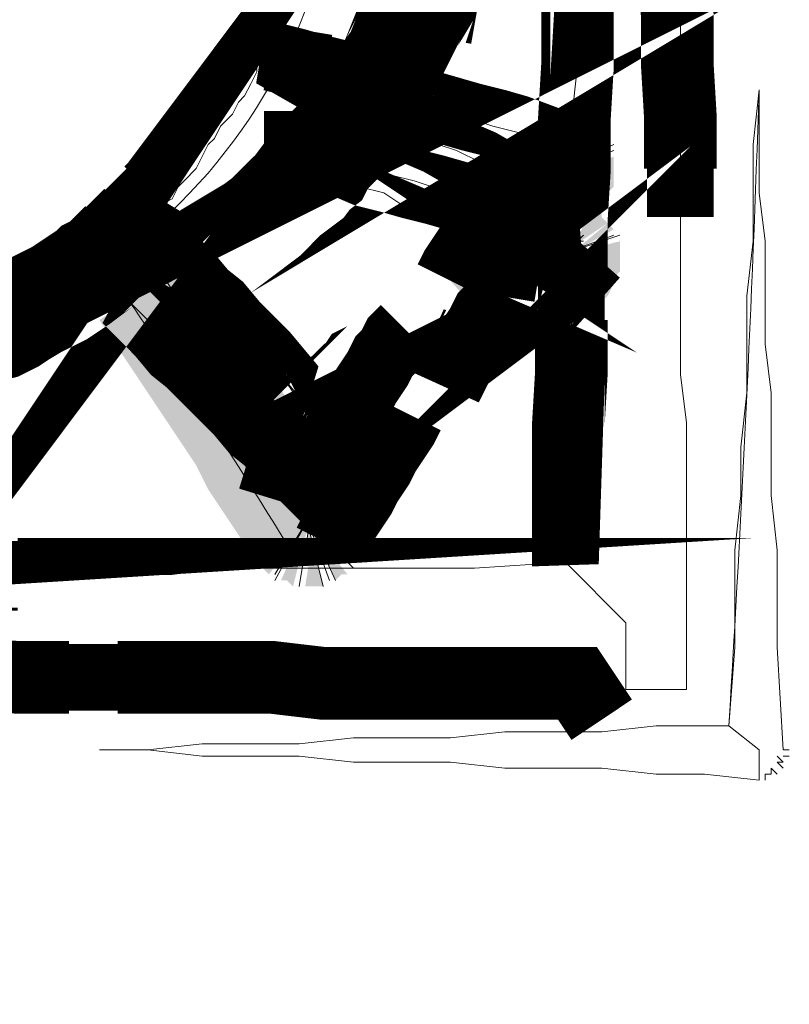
# Model space of a CAD drawing. Header units: millimetres. Extents: x -9409 to -3369, y -15007 to -6597.
# Tile 56 of 132: x -4396 to -4341, y -14634 to -14564. Entities that reach past the tile are written whole.
import ezdxf

# ---------------------------------------------------------------- set-up
doc = ezdxf.new("R2010")
doc.units = ezdxf.units.MM
doc.layers.add('PDF_A-TABELKA', color=7, linetype='Continuous')
doc.layers.add('SQ_TAB TEKST', color=8, linetype='Continuous', lineweight=0)

# ---------------------------------------------------------------- blocks, each defined once
blk = doc.blocks.new('tabelka')
at = {"layer": 'PDF_A-TABELKA', "lineweight": 0}
for points, format in [([(25648.1135766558, -27759.59913194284, 4.688814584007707, 4.688814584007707, 0), (25651.73675156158, -27759.59913194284, 5.115070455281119, 5.115070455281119, 0), (25655.3599264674, -27759.59913194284, 5.115070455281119, 5.115070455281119, 0), (25658.76997343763, -27759.59913194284, 5.115070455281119, 5.115070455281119, 0), (25662.60627627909, -27759.59913194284, 0, 0, 0), (25666.01632324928, -27759.3860040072, 0, 0, 0), (25669.6394981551, -27759.3860040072, 0, 0, 0), (25673.26267306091, -27759.17287607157, 0, 0, 0), (25676.67272003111, -27759.17287607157, 0, 0, 0), (25680.29589493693, -27759.17287607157, 0, 0, 0), (25683.91906984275, -27759.17287607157, 0, 0, 0), (25690.31290791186, -27758.95974813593, 4.688814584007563, 4.688814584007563, 0), (25690.52603584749, -27752.35278213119, 5.115070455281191, 5.115070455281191, 0), (25690.52603584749, -27748.94273516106, 5.115070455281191, 5.115070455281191, 0), (25690.73916378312, -27745.31956025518, 5.115070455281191, 5.115070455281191, 0), (25690.73916378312, -27741.69638534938, 4.688814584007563, 4.688814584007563, 0), (25690.73916378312, -27738.28633837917, 5.115070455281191, 5.115070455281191, 0), (25690.73916378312, -27734.45003553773, 5.115070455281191, 5.115070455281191, 0), (25690.95229171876, -27731.03998856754, 5.115070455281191, 5.115070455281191, 0), (25690.95229171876, -27727.41681366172, 5.115070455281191, 5.115070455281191, 0), (25691.16541965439, -27723.79363875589, 5.115070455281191, 5.115070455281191, 0), (25691.16541965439, -27720.38359178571, 5.075571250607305, 5.075571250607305, 0), (25691.16541965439, -27716.97354481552, 5.115070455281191, 5.115070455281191, 0)], "xyseb"), ([(25691.80480346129, -27684.57809859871, 5.115070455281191, 5.115070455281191, 0), (25691.80480346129, -27681.16805162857, 0, 0, 0), (25692.01793139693, -27677.54487672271, 0, 0, 0)], "xyseb"), ([(25697.98551359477, -27716.97354481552, 5.115070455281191, 5.115070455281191, 0), (25698.19864153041, -27720.38359178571, 5.115070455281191, 5.115070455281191, 0), (25698.19864153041, -27723.79363875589, 5.115070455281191, 5.115070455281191, 0), (25698.41176946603, -27727.41681366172, 5.115070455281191, 5.115070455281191, 0), (25698.41176946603, -27731.03998856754, 4.688814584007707, 4.688814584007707, 0), (25698.41176946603, -27734.45003553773, 0, 0, 0), (25698.41176946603, -27738.28633837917, 0, 0, 0), (25698.62489740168, -27741.69638534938, 0, 0, 0), (25698.62489740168, -27745.31956025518, 0, 0, 0), (25698.83802533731, -27748.94273516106, 0, 0, 0), (25698.83802533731, -27752.35278213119, 0, 0, 0), (25698.83802533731, -27755.97595703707, 0, 0, 0), (25698.83802533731, -27763.00917891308, 0, 0, 0), (25698.83802533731, -27767.48486556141, 0, 0, 0), (25694.57546662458, -27767.48486556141, 0, 0, 0)], "xyseb"), ([(25674.54144067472, -27705.03838041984, -0.4172873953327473), (25636.6046681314, -27744.68017644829, -0.4142135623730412)], "xyb"), ([(25647.68732078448, -27743.18828089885, 7.434469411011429, 7.434469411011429, 0), (25648.53983252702, -27742.76202502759, 7.535210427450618, 7.535210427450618, 0), (25649.60547220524, -27742.33576915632, 7.535210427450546, 7.535210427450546, 0), (25650.45798394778, -27742.12264122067, 7.535210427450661, 7.535210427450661, 0), (25651.31049569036, -27741.69638534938, 7.535210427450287, 7.535210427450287, 0), (25651.94987949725, -27741.27012947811, 7.535210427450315, 7.535210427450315, 0), (25653.01551917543, -27740.6307456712, 7.535210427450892, 7.535210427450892, 0), (25653.86803091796, -27740.20448979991, 7.535210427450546, 7.535210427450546, 0), (25654.7205426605, -27739.77823392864, 7.535210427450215, 7.535210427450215, 0), (25655.3599264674, -27739.35197805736, 7.625096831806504, 7.625096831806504, 0), (25656.21243820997, -27738.71259425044, 7.434469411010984, 7.434469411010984, 0), (25656.85182201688, -27738.28633837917, 7.434469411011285, 7.434469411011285, 0), (25657.70433375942, -27737.43382663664, 6.82009394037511, 6.82009394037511, 0), (25658.55684550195, -27737.00757076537, 7.625096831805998, 7.625096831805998, 0), (25659.19622930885, -27736.36818695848, 7.434469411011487, 7.434469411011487, 0), (25660.04874105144, -27735.51567521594, 7.434469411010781, 7.434469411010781, 0), (25660.47499692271, -27735.08941934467, 7.246349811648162, 7.246349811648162, 0), (25661.1143807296, -27734.45003553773, 7.246349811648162, 7.246349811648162, 0), (25661.96689247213, -27733.59752379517, 7.672605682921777, 7.672605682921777, 0), (25662.39314834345, -27733.1712679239, 7.672605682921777, 7.672605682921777, 0), (25663.03253215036, -27732.31875618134, 0, 0, 0), (25663.45878802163, -27731.67937237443, 0, 0, 0), (25664.31129976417, -27730.8268606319, 0, 0, 0), (25664.73755563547, -27730.18747682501, 0, 0, 0), (25665.1638115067, -27729.5480930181, 0, 0, 0), (25665.80319531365, -27728.90870921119, 0, 0, 0), (25666.22945118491, -27728.05619746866, 0, 0, 0), (25666.65570705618, -27727.41681366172, 0, 0, 0), (25667.08196292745, -27726.56430191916, 0, 0, 0), (25667.50821879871, -27725.7117901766, 0, 0, 0), (25667.93447466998, -27725.07240636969, 0, 0, 0), (25668.57385847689, -27724.21989462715, 0, 0, 0), (25668.57385847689, -27723.36738288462, 0, 0, 0), (25669.00011434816, -27722.51487114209, 0, 0, 0), (25669.42637021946, -27721.87548733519, 0, 0, 0), (25669.85262609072, -27721.02297559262, 0, 0, 0), (25670.06575402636, -27720.17046385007, 0, 0, 0), (25670.49200989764, -27719.53108004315, 0, 0, 0), (25670.70513783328, -27718.46544036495, 0, 0, 0), (25670.9182657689, -27717.61292862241, 0, 0, 0), (25671.34452164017, -27716.76041687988, 0, 0, 0), (25671.55764957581, -27715.90790513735, 0, 0, 0)], "xyseb"), ([(25684.34532571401, -27718.46544036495, 7.683254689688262, 7.683254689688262, 0), (25680.7221508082, -27717.82605655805, 7.625096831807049, 7.625096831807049, 0), (25680.29589493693, -27719.10482417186, 7.625096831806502, 7.625096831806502, 0), (25679.86963906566, -27719.95733591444, 7.434469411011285, 7.434469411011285, 0), (25679.23025525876, -27721.02297559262, 7.535210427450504, 7.535210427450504, 0), (25678.80399938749, -27722.08861527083, 7.233802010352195, 7.233802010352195, 0), (25678.37774351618, -27722.94112701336, 7.05321456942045, 7.05321456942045, 0), (25677.95148764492, -27724.00676669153, 7.535210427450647, 7.535210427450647, 0), (25677.312103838, -27724.85927843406, 7.535210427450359, 7.535210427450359, 0), (25676.88584796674, -27725.7117901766, 7.233802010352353, 7.233802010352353, 0), (25676.24646415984, -27726.77742985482, 7.434469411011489, 7.434469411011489, 0), (25675.60708035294, -27727.62994159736, 7.434469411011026, 7.434469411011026, 0), (25674.96769654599, -27728.26932540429, 7.625096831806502, 7.625096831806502, 0), (25674.32831273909, -27729.12183714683, 7.625096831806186, 7.625096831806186, 0), (25673.47580099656, -27729.97434888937, 7.434469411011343, 7.434469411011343, 0), (25673.04954512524, -27730.8268606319, 7.43446941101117, 7.43446941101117, 0), (25672.1970333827, -27731.4662444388, 7.625096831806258, 7.625096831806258, 0), (25671.55764957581, -27732.31875618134, 7.246349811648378, 7.246349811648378, 0), (25670.70513783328, -27732.95813998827, 7.243841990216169, 7.243841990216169, 0), (25669.85262609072, -27733.81065173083, 7.246349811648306, 7.246349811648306, 0), (25669.21324228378, -27734.45003553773, 7.243841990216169, 7.243841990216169, 0), (25668.36073054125, -27735.08941934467, 7.246349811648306, 7.246349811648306, 0), (25667.50821879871, -27735.72880315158, 7.246349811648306, 7.246349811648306, 0), (25666.65570705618, -27736.36818695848, 7.672605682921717, 7.672605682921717, 0), (25665.59006737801, -27737.00757076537, 7.672605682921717, 7.672605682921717, 0), (25664.95068357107, -27737.64695457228, 7.246349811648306, 7.246349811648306, 0), (25664.09817182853, -27738.07321044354, 7.246349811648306, 7.246349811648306, 0), (25663.24566008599, -27738.49946631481, 7.246349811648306, 7.246349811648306, 0), (25662.18002040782, -27739.13885012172, 0, 0, 0), (25661.32750866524, -27739.56510599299, 0, 0, 0), (25660.47499692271, -27739.99136186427, 0, 0, 0), (25659.40935724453, -27740.41761773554, 0, 0, 0), (25658.55684550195, -27740.84387360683, 0, 0, 0), (25657.70433375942, -27741.27012947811, 0, 0, 0), (25656.63869408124, -27741.69638534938, 0, 0, 0), (25655.78618233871, -27741.90951328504, 0, 0, 0), (25654.93367059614, -27742.33576915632, 0, 0, 0), (25653.86803091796, -27742.76202502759, 0, 0, 0), (25653.01551917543, -27742.76202502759, 0, 0, 0), (25651.94987949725, -27743.18828089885, 0, 0, 0), (25651.09736775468, -27743.61453677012, 0, 0, 0), (25649.81860014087, -27743.61453677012, 0, 0, 0), (25648.96608839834, -27744.04079264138, 0, 0, 0), (25647.90044872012, -27744.04079264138, 0, 0, 0)], "xyseb"), ([(25685.62409332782, -27739.99136186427, 5.083550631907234, 5.083550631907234, 0), (25686.05034919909, -27737.43382663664, 4.728884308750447, 4.728884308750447, 0), (25684.55845364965, -27736.79444282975, 0, 0, 0), (25683.2796860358, -27735.94193108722, 0, 0, 0), (25681.78779048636, -27735.30254728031, 0, 0, 0), (25680.29589493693, -27734.45003553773, 0, 0, 0), (25678.80399938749, -27733.59752379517, 0, 0, 0), (25677.312103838, -27732.95813998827, 0, 0, 0), (25675.82020828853, -27732.10562824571, 0, 0, 0), (25674.32831273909, -27731.4662444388, 0, 0, 0), (25673.04954512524, -27730.61373269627, 0, 0, 0), (25671.55764957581, -27729.97434888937, 0, 0, 0), (25671.98390544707, -27727.20368572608, 0, 0, 0)], "xyseb"), ([(25692.4441872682, -27740.6307456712, 5.123943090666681, 5.123943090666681, 0), (25690.52603584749, -27738.92572218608, 5.146940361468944, 5.146940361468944, 0), (25689.67352410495, -27739.56510599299, 5.123943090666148, 5.123943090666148, 0), (25689.24726823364, -27739.99136186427, 4.822534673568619, 4.822534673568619, 0), (25688.39475649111, -27740.41761773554, 4.765685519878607, 4.765685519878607, 0), (25687.96850061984, -27740.84387360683, 4.822534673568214, 4.822534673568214, 0), (25687.11598887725, -27741.48325741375, 0, 0, 0), (25686.68973300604, -27741.90951328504, 0, 0, 0), (25685.83722126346, -27742.33576915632, 0, 0, 0), (25685.19783745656, -27742.97515296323, 0, 0, 0), (25684.55845364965, -27743.40140883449, 0, 0, 0), (25683.91906984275, -27743.82766470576, 0, 0, 0), (25683.2796860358, -27744.46704851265, 0, 0, 0), (25681.3615346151, -27742.76202502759, 0, 0, 0)], "xyseb"), ([(25671.77077751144, -27747.66396754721, 5.146940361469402, 5.146940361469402, 0), (25672.62328925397, -27747.23771167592, 5.123943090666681, 5.123943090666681, 0), (25673.04954512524, -27746.81145580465, 4.822534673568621, 4.822534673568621, 0), (25673.90205686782, -27746.17207199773, 4.765685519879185, 4.765685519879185, 0), (25674.32831273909, -27745.74581612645, 5.146940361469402, 5.146940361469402, 0), (25675.18082448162, -27745.31956025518, 5.123943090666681, 5.123943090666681, 0), (25675.60708035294, -27744.68017644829, 5.146940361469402, 5.146940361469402, 0), (25676.45959209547, -27744.25392057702, 5.123943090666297, 5.123943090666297, 0), (25676.88584796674, -27743.82766470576, 0, 0, 0), (25677.73835970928, -27743.40140883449, 0, 0, 0), (25678.37774351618, -27742.76202502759, 0, 0, 0), (25680.29589493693, -27744.46704851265, 0, 0, 0)], "xyseb"), ([(25670.70513783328, -27757.46785258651, 0.01234379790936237), (25659.62248518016, -27740.41761773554), (25660.90125279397, -27741.69638534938), (25661.75376453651, -27742.54889709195), (25663.03253215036, -27743.82766470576), (25663.88504389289, -27744.68017644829), (25665.1638115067, -27745.95894406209), (25666.01632324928, -27747.23771167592), (25667.29509086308, -27748.09022341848), (25668.14760260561, -27749.36899103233), (25669.42637021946, -27750.22150277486), (25670.27888196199, -27751.50027038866), (25672.41016131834, -27753.63154974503), (25672.41016131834, -27756.1890849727), (25673.68892893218, -27757.46785258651), (25673.26267306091, -27757.46785258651), (25673.68892893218, -27757.89410845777)], "xyb"), ([(25670.9182657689, -27751.50027038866, 5.146940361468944, 5.146940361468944, 0), (25672.62328925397, -27753.20529387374, 5.123943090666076, 5.123943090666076, 0), (25673.47580099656, -27752.77903800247, 4.765685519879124, 4.765685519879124, 0), (25673.90205686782, -27752.35278213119, 5.146940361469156, 5.146940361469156, 0), (25674.75456861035, -27751.7133983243, 5.12394309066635, 5.12394309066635, 0), (25675.3939524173, -27751.28714245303, 0, 0, 0), (25676.0333362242, -27750.86088658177, 0, 0, 0), (25676.88584796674, -27750.4346307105, 0, 0, 0), (25677.312103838, -27749.7952469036, 0, 0, 0), (25678.16461558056, -27749.36899103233, 0, 0, 0), (25678.59087145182, -27748.94273516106, 0, 0, 0), (25680.50902287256, -27750.64775864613, 0, 0, 0)], "xyseb"), ([(25692.87044313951, -27769.82927285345, 5.115070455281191, 5.115070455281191, 0), (25691.16541965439, -27767.27173762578, 5.115070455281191, 5.115070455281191, 0), (25687.32911681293, -27767.27173762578, 5.115070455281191, 5.115070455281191, 0), (25683.91906984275, -27767.27173762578, 5.115070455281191, 5.115070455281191, 0), (25680.29589493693, -27767.27173762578, 5.115070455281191, 5.115070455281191, 0), (25676.67272003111, -27767.27173762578, 5.115070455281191, 5.115070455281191, 0), (25673.26267306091, -27767.27173762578, 5.115070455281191, 5.115070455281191, 0), (25669.6394981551, -27766.84548175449, 5.115070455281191, 5.115070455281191, 0), (25666.01632324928, -27766.84548175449, 5.115070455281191, 5.115070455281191, 0), (25662.60627627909, -27766.84548175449, 5.115070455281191, 5.115070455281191, 0), (25658.76997343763, -27766.84548175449, 4.688814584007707, 4.688814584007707, 0), (25655.3599264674, -27766.84548175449, 5.115070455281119, 5.115070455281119, 0), (25651.73675156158, -27766.84548175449, 5.115070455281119, 5.115070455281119, 0), (25648.1135766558, -27766.63235381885, 5.115070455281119, 5.115070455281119, 0)], "xyseb")]:
    blk.add_lwpolyline(points, format=format, dxfattribs=at)
for points in [[(25698.41176946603, -27720.38359178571), (25698.41176946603, -27723.79363875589), (25698.41176946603, -27727.62994159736), (25698.41176946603, -27731.03998856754), (25698.41176946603, -27734.45003553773), (25698.41176946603, -27738.28633837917), (25698.41176946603, -27741.69638534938), (25698.41176946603, -27745.53268819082), (25698.83802533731, -27748.94273516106), (25698.83802533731, -27752.35278213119), (25698.83802533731, -27755.76282910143), (25698.83802533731, -27763.00917891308), (25698.83802533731, -27767.69799349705), (25694.57546662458, -27767.69799349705), (25694.57546662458, -27763.00917891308), (25690.31290791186, -27758.74662020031), (25690.73916378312, -27752.35278213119), (25690.73916378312, -27748.94273516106), (25690.73916378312, -27745.53268819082), (25690.73916378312, -27741.69638534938), (25690.73916378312, -27738.28633837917), (25690.73916378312, -27734.45003553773), (25690.73916378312, -27731.03998856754), (25690.73916378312, -27727.62994159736), (25691.16541965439, -27723.79363875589), (25691.16541965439, -27720.38359178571)], [(25679.65651113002, -27719.95733591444), (25679.23025525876, -27720.80984765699), (25678.80399938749, -27722.08861527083), (25678.37774351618, -27722.94112701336), (25677.95148764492, -27723.79363875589), (25677.52523177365, -27724.64615049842), (25676.67272003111, -27725.92491811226), (25676.24646415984, -27726.77742985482), (25675.3939524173, -27727.62994159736), (25674.96769654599, -27728.48245333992), (25674.11518480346, -27729.33496508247), (25673.68892893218, -27730.18747682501), (25672.83641718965, -27730.61373269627), (25671.98390544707, -27731.4662444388), (25671.55764957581, -27732.31875618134), (25670.70513783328, -27733.1712679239), (25669.85262609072, -27733.59752379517), (25669.00011434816, -27734.45003553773), (25668.14760260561, -27735.30254728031), (25667.29509086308, -27735.72880315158), (25666.44257912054, -27736.58131489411), (25665.59006737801, -27737.00757076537), (25664.73755563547, -27737.43382663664), (25663.88504389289, -27738.28633837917), (25663.03253215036, -27738.71259425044), (25662.18002040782, -27739.13885012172), (25661.32750866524, -27739.56510599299), (25660.47499692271, -27739.99136186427), (25659.62248518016, -27740.41761773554), (25658.76997343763, -27740.84387360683), (25657.49120582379, -27741.27012947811), (25656.63869408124, -27741.69638534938), (25655.78618233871, -27742.12264122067), (25654.93367059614, -27742.54889709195), (25653.65490298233, -27742.54889709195), (25652.80239123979, -27742.97515296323), (25651.94987949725, -27743.40140883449), (25651.09736775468, -27743.40140883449)], [(25651.09736775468, -27741.69638534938), (25651.94987949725, -27741.27012947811), (25653.22864711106, -27740.84387360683), (25653.65490298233, -27740.41761773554), (25654.50741472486, -27739.56510599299), (25655.3599264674, -27739.13885012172), (25656.21243820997, -27738.71259425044), (25657.06494995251, -27738.28633837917), (25657.91746169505, -27737.43382663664), (25658.34371756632, -27737.00757076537), (25659.19622930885, -27736.15505902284), (25660.04874105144, -27735.72880315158), (25660.47499692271, -27734.876291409), (25661.32750866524, -27734.45003553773), (25661.75376453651, -27733.59752379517), (25662.60627627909, -27733.1712679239), (25663.03253215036, -27732.31875618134), (25663.45878802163, -27731.89250031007), (25664.31129976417, -27731.03998856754), (25664.73755563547, -27730.18747682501), (25665.1638115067, -27729.33496508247), (25665.59006737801, -27728.90870921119), (25666.01632324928, -27728.05619746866), (25666.86883499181, -27727.20368572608), (25667.29509086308, -27726.35117398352), (25667.72134673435, -27725.92491811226), (25668.14760260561, -27725.07240636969), (25668.57385847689, -27724.21989462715), (25668.57385847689, -27723.36738288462), (25669.00011434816, -27722.51487114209), (25669.42637021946, -27721.66235939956), (25669.85262609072, -27720.80984765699), (25670.27888196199, -27719.95733591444)], [(25690.73916378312, -27731.89250031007), (25691.16541965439, -27732.31875618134), (25690.73916378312, -27732.31875618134), (25690.31290791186, -27733.1712679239), (25689.46039616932, -27733.59752379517), (25689.03414029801, -27734.02377966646), (25688.18162855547, -27734.45003553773), (25687.32911681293, -27734.876291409), (25686.90286094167, -27735.30254728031), (25686.05034919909, -27735.72880315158), (25685.62409332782, -27736.15505902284), (25684.77158158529, -27737.00757076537), (25684.34532571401, -27737.43382663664), (25683.49281397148, -27737.8600825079), (25683.06655810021, -27738.28633837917), (25682.21404635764, -27738.71259425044), (25682.64030222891, -27738.28633837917), (25683.06655810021, -27737.43382663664), (25683.49281397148, -27736.58131489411), (25683.91906984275, -27736.15505902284), (25684.34532571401, -27735.30254728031), (25684.77158158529, -27734.876291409), (25685.19783745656, -27734.02377966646), (25685.62409332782, -27733.1712679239), (25686.47660507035, -27731.89250031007), (25689.46039616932, -27731.03998856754), (25690.31290791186, -27729.33496508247), (25690.31290791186, -27729.76122095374), (25690.73916378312, -27729.33496508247), (25690.31290791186, -27729.76122095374)], [(25693.72295488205, -27729.33496508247), (25689.03414029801, -27731.4662444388), (25693.72295488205, -27729.76122095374)], [(25690.73916378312, -27729.76122095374), (25690.73916378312, -27729.76122095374)], [(25691.16541965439, -27729.76122095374), (25690.73916378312, -27730.18747682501), (25691.16541965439, -27730.18747682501), (25691.16541965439, -27730.61373269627), (25691.59167552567, -27730.61373269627), (25691.16541965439, -27731.03998856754), (25691.59167552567, -27731.03998856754)], [(25691.16541965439, -27731.4662444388), (25691.59167552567, -27731.4662444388), (25691.16541965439, -27731.4662444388)], [(25691.59167552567, -27731.89250031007), (25691.16541965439, -27731.89250031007)], [(25670.27888196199, -27751.07401451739), (25669.42637021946, -27749.7952469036), (25668.57385847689, -27748.51647928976), (25667.72134673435, -27747.23771167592), (25666.86883499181, -27745.95894406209), (25666.01632324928, -27744.68017644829), (25665.1638115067, -27743.40140883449), (25664.31129976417, -27742.12264122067), (25663.45878802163, -27740.84387360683), (25662.60627627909, -27739.56510599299), (25661.75376453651, -27738.28633837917), (25660.90125279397, -27737.00757076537), (25660.04874105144, -27735.72880315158), (25659.19622930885, -27734.45003553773), (25660.47499692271, -27735.30254728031), (25661.32750866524, -27736.58131489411), (25662.60627627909, -27737.8600825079), (25663.45878802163, -27738.71259425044), (25664.73755563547, -27739.99136186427), (25666.01632324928, -27740.84387360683), (25666.86883499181, -27742.12264122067), (25668.14760260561, -27743.40140883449), (25669.00011434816, -27744.25392057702), (25670.27888196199, -27745.53268819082), (25671.98390544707, -27747.66396754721), (25671.98390544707, -27749.7952469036), (25673.26267306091, -27751.50027038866), (25672.83641718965, -27751.50027038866), (25673.26267306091, -27751.50027038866)], [(25691.16541965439, -27737.8600825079), (25691.59167552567, -27738.28633837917), (25691.16541965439, -27738.28633837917), (25691.16541965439, -27738.71259425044), (25690.31290791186, -27739.13885012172), (25689.88665204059, -27739.56510599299), (25689.03414029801, -27739.99136186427), (25688.60788442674, -27740.41761773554), (25687.75537268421, -27740.84387360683), (25687.32911681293, -27741.27012947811), (25686.47660507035, -27742.12264122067), (25686.05034919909, -27742.54889709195), (25685.19783745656, -27742.97515296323), (25684.77158158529, -27743.40140883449), (25683.91906984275, -27743.82766470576), (25683.06655810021, -27744.25392057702), (25682.64030222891, -27744.68017644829), (25683.06655810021, -27744.25392057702), (25683.49281397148, -27743.40140883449), (25683.91906984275, -27742.97515296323), (25684.34532571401, -27742.12264122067), (25684.77158158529, -27741.27012947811), (25685.19783745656, -27740.84387360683), (25685.62409332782, -27739.99136186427), (25686.05034919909, -27739.13885012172), (25686.90286094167, -27737.8600825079), (25689.88665204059, -27737.00757076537), (25690.31290791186, -27735.30254728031)], [(25690.73916378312, -27735.72880315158), (25690.73916378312, -27735.30254728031), (25690.73916378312, -27735.72880315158), (25691.16541965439, -27735.72880315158), (25691.16541965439, -27736.15505902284), (25691.59167552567, -27735.72880315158)], [(25693.72295488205, -27735.72880315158), (25689.03414029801, -27737.43382663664), (25694.14921075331, -27735.72880315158)], [(25691.59167552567, -27736.15505902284), (25691.16541965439, -27736.15505902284)], [(25691.16541965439, -27736.58131489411), (25691.59167552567, -27736.58131489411)], [(25691.59167552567, -27737.00757076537), (25692.01793139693, -27737.00757076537), (25691.59167552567, -27737.00757076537)], [(25691.59167552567, -27737.43382663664), (25692.01793139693, -27737.43382663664), (25691.59167552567, -27737.43382663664)], [(25691.59167552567, -27737.8600825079), (25691.59167552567, -27737.8600825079)], [(25670.27888196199, -27745.53268819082), (25673.26267306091, -27749.7952469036)], [(25671.98390544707, -27753.63154974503), (25672.83641718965, -27753.20529387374), (25673.26267306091, -27752.77903800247), (25674.11518480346, -27752.35278213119), (25674.96769654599, -27751.92652625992), (25675.3939524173, -27751.50027038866), (25676.24646415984, -27750.64775864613), (25676.67272003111, -27750.22150277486), (25677.52523177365, -27749.7952469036), (25677.95148764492, -27749.36899103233), (25678.80399938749, -27748.94273516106), (25679.23025525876, -27748.51647928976), (25678.80399938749, -27748.94273516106), (25678.37774351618, -27749.7952469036), (25677.95148764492, -27750.64775864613), (25677.52523177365, -27751.07401451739), (25677.09897590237, -27751.92652625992), (25676.67272003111, -27752.35278213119), (25676.24646415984, -27753.20529387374), (25675.82020828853, -27754.0578056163), (25675.3939524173, -27754.48406148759), (25674.96769654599, -27755.33657323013), (25674.54144067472, -27755.76282910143), (25674.11518480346, -27756.61534084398), (25673.68892893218, -27757.46785258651), (25672.41016131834, -27756.1890849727), (25672.83641718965, -27753.20529387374), (25672.41016131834, -27754.0578056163)], [(25669.85262609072, -27754.0578056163), (25671.98390544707, -27749.36899103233), (25669.42637021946, -27753.63154974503)], [(25671.55764957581, -27754.48406148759), (25671.98390544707, -27749.36899103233), (25671.13139370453, -27754.48406148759)], [(25674.96769654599, -27753.20529387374), (25671.55764957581, -27749.36899103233), (25672.83641718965, -27754.48406148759)], [(25673.68892893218, -27754.0578056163), (25671.55764957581, -27749.36899103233), (25673.26267306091, -27754.0578056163)], [(25671.55764957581, -27751.92652625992), (25671.55764957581, -27751.50027038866), (25671.13139370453, -27751.92652625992), (25671.13139370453, -27751.50027038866), (25670.70513783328, -27751.92652625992), (25670.70513783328, -27751.50027038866), (25670.27888196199, -27751.50027038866), (25670.70513783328, -27751.07401451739)], [(25673.68892893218, -27755.76282910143), (25670.70513783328, -27751.50027038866)], [(25671.98390544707, -27751.92652625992), (25671.98390544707, -27751.92652625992)], [(25672.41016131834, -27751.50027038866), (25672.41016131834, -27751.92652625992), (25672.41016131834, -27751.50027038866)], [(25672.83641718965, -27751.50027038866), (25672.83641718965, -27751.92652625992), (25672.83641718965, -27751.50027038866)], [(25669.85262609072, -27760.02538781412), (25672.41016131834, -27755.33657323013), (25669.85262609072, -27759.59913194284)], [(25672.41016131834, -27755.33657323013), (25671.55764957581, -27760.4516436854), (25672.41016131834, -27755.33657323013)], [(25674.11518480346, -27760.02538781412), (25671.98390544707, -27755.33657323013), (25673.68892893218, -27760.02538781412)], [(25673.26267306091, -27760.4516436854), (25671.98390544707, -27755.33657323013)], [(25675.3939524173, -27759.17287607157), (25671.98390544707, -27755.76282910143)], [(25671.55764957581, -27757.89410845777), (25671.55764957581, -27757.46785258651), (25671.13139370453, -27757.89410845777), (25671.13139370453, -27757.46785258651), (25670.70513783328, -27757.46785258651), (25671.13139370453, -27757.04159671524)], [(25673.26267306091, -27757.46785258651), (25673.26267306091, -27757.89410845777), (25672.83641718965, -27757.46785258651)], [(25671.98390544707, -27757.89410845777), (25671.98390544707, -27758.32036432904), (25671.98390544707, -27757.89410845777)], [(25672.83641718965, -27758.32036432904), (25672.41016131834, -27757.89410845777), (25672.41016131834, -27758.32036432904), (25672.41016131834, -27757.89410845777)], [(25672.83641718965, -27757.89410845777), (25672.83641718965, -27757.89410845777)], [(25648.1135766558, -27759.59913194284), (25651.94987949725, -27759.59913194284), (25655.3599264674, -27759.59913194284), (25658.76997343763, -27759.59913194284), (25662.60627627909, -27759.59913194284), (25666.01632324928, -27759.17287607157), (25669.85262609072, -27759.17287607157), (25673.26267306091, -27759.17287607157), (25676.67272003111, -27759.17287607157), (25680.50902287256, -27759.17287607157), (25683.91906984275, -27759.17287607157), (25690.31290791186, -27758.74662020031), (25694.57546662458, -27763.00917891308), (25694.57546662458, -27767.69799349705), (25691.16541965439, -27767.27173762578), (25687.32911681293, -27767.27173762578), (25683.91906984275, -27767.27173762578), (25680.50902287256, -27767.27173762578), (25676.67272003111, -27767.27173762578), (25673.26267306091, -27767.27173762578), (25669.85262609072, -27766.84548175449), (25666.01632324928, -27766.84548175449), (25662.60627627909, -27766.84548175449), (25658.76997343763, -27766.84548175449), (25655.3599264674, -27766.84548175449), (25651.94987949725, -27766.84548175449), (25648.1135766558, -27766.41922588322)], [(25705.23186340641, -27773.23931982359), (25705.23186340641, -27773.23931982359)], [(25705.23186340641, -27773.23931982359), (25705.23186340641, -27773.23931982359)], [(25703.95309579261, -27774.09183156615), (25703.95309579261, -27773.66557569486), (25703.95309579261, -27774.09183156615)]]:
    blk.add_lwpolyline(points, dxfattribs=at)
for points, const_width in [([(25685.41096539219, -27734.02377966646), (25685.83722126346, -27731.4662444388), (25684.34532571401, -27730.61373269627), (25682.85343016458, -27729.97434888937), (25681.3615346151, -27729.12183714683), (25679.86963906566, -27728.48245333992), (25678.59087145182, -27727.62994159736), (25677.09897590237, -27726.77742985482), (25675.60708035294, -27726.13804604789), (25674.11518480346, -27725.28553430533), (25672.62328925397, -27724.64615049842), (25671.13139370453, -27723.79363875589), (25671.55764957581, -27721.23610352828)], 4.728884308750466), ([(25669.6394981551, -27723.154254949), (25671.34452164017, -27723.58051082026), (25672.83641718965, -27724.00676669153), (25674.54144067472, -27724.43302256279), (25676.0333362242, -27725.07240636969), (25677.52523177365, -27725.49866224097), (25679.23025525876, -27726.13804604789), (25680.7221508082, -27726.56430191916), (25682.21404635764, -27726.99055779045), (25683.70594190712, -27727.41681366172), (25685.41096539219, -27727.843069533), (25686.90286094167, -27728.26932540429), (25688.60788442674, -27728.90870921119), (25688.60788442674, -27731.67937237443)], 4.858965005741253), ([(25671.55764957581, -27726.99055779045), (25671.55764957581, -27729.5480930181), (25673.26267306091, -27730.18747682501), (25674.75456861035, -27730.61373269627), (25676.24646415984, -27731.25311650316), (25677.95148764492, -27731.67937237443), (25679.4433831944, -27732.10562824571), (25681.14840667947, -27732.53188411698), (25682.64030222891, -27732.95813998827), (25684.13219777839, -27733.38439585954), (25685.83722126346, -27733.81065173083), (25687.32911681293, -27734.45003553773), (25688.82101236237, -27734.876291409), (25689.03414029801, -27737.64695457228)], 4.962347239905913), ([(25682.21404635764, -27738.92572218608), (25682.64030222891, -27738.07321044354), (25683.06655810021, -27737.43382663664), (25683.49281397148, -27736.79444282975), (25683.91906984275, -27736.15505902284), (25684.34532571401, -27735.30254728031), (25684.77158158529, -27734.66316347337), (25685.19783745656, -27734.02377966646), (25685.62409332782, -27733.1712679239), (25688.18162855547, -27733.81065173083)], 5.146940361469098), ([(25661.75376453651, -27733.1712679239), (25660.47499692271, -27735.30254728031), (25661.54063660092, -27736.58131489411), (25662.60627627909, -27737.64695457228), (25663.67191595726, -27738.71259425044), (25664.73755563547, -27739.99136186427), (25665.80319531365, -27740.84387360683), (25666.86883499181, -27742.12264122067), (25667.93447466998, -27743.18828089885), (25669.00011434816, -27744.25392057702), (25670.06575402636, -27745.53268819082), (25669.21324228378, -27748.30335135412)], 5.123943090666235), ([(25661.96689247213, -27739.13885012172), (25660.68812485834, -27741.48325741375), (25661.75376453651, -27742.54889709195), (25662.81940421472, -27743.82766470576), (25663.88504389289, -27744.68017644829), (25665.1638115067, -27745.95894406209), (25666.22945118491, -27747.02458374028), (25667.29509086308, -27748.09022341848), (25668.36073054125, -27749.36899103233), (25669.42637021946, -27750.22150277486), (25670.49200989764, -27751.50027038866), (25669.6394981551, -27754.27093355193)], 4.822534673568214), ([(25680.7221508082, -27743.18828089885), (25683.06655810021, -27744.25392057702), (25683.49281397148, -27743.40140883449), (25683.91906984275, -27742.76202502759), (25684.34532571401, -27742.12264122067), (25684.77158158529, -27741.27012947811), (25685.19783745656, -27740.84387360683), (25685.62409332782, -27739.99136186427), (25686.05034919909, -27739.35197805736), (25688.60788442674, -27739.99136186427)], 4.956312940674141), ([(25679.01712732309, -27742.33576915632), (25678.37774351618, -27742.97515296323), (25677.95148764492, -27743.82766470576), (25677.52523177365, -27744.25392057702), (25677.09897590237, -27745.10643231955), (25676.67272003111, -27745.74581612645), (25676.24646415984, -27746.38519993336), (25675.82020828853, -27747.23771167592), (25675.3939524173, -27747.87709548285), (25674.96769654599, -27748.51647928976), (25674.54144067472, -27749.15586309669), (25674.11518480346, -27749.7952469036), (25673.68892893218, -27750.64775864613), (25671.34452164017, -27749.58211896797)], 4.822534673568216), ([(25679.23025525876, -27748.30335135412), (25678.80399938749, -27749.15586309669), (25678.37774351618, -27749.7952469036), (25677.95148764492, -27750.4346307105), (25677.52523177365, -27751.07401451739), (25677.09897590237, -27751.92652625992), (25676.67272003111, -27752.56591006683), (25676.24646415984, -27753.20529387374), (25675.82020828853, -27754.0578056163), (25675.3939524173, -27754.69718942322), (25674.96769654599, -27755.33657323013), (25674.54144067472, -27755.97595703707), (25674.11518480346, -27756.61534084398), (25673.68892893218, -27757.46785258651)], 5.146940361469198)]:
    blk.add_lwpolyline(points, dxfattribs=dict(at, const_width=const_width))
for points in [[(25689.46039616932, -27731.03998856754), (25686.05034919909, -27731.89250031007), (25687.32911681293, -27732.31875618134), (25685.62409332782, -27731.4662444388), (25684.34532571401, -27730.61373269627), (25682.64030222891, -27729.76122095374), (25681.3615346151, -27729.33496508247), (25680.08276700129, -27728.48245333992), (25678.37774351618, -27727.62994159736), (25677.09897590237, -27726.77742985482), (25675.3939524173, -27725.92491811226), (25674.11518480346, -27725.49866224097), (25672.83641718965, -27724.64615049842), (25671.13139370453, -27723.79363875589), (25669.85262609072, -27722.94112701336), (25671.13139370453, -27723.79363875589), (25672.83641718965, -27724.21989462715), (25674.54144067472, -27724.64615049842), (25675.82020828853, -27725.07240636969), (25677.52523177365, -27725.49866224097), (25679.23025525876, -27725.92491811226), (25680.50902287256, -27726.35117398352), (25682.21404635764, -27726.77742985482), (25683.91906984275, -27727.62994159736), (25685.19783745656, -27728.05619746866), (25686.90286094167, -27728.48245333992), (25688.60788442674, -27728.90870921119), (25690.31290791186, -27729.33496508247)], [(25689.88665204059, -27737.00757076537), (25686.47660507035, -27737.8600825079), (25687.75537268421, -27738.28633837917), (25686.05034919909, -27737.43382663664), (25684.77158158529, -27736.58131489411), (25683.06655810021, -27736.15505902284), (25681.78779048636, -27735.30254728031), (25680.08276700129, -27734.45003553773), (25678.80399938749, -27733.59752379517), (25677.52523177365, -27732.74501205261), (25675.82020828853, -27732.31875618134), (25674.54144067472, -27731.4662444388), (25672.83641718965, -27730.61373269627), (25671.55764957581, -27729.76122095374), (25670.27888196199, -27729.33496508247), (25671.55764957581, -27729.76122095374), (25673.26267306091, -27730.18747682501), (25674.96769654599, -27730.61373269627), (25676.24646415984, -27731.03998856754), (25677.95148764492, -27731.4662444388), (25679.65651113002, -27731.89250031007), (25680.93527874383, -27732.31875618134), (25682.64030222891, -27733.1712679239), (25684.34532571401, -27733.59752379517), (25685.62409332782, -27734.02377966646), (25687.32911681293, -27734.45003553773), (25689.03414029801, -27734.876291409), (25690.31290791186, -27735.30254728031)], [(25671.98390544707, -27749.7952469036), (25672.41016131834, -27747.23771167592), (25671.98390544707, -27747.66396754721), (25672.41016131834, -27747.23771167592), (25673.26267306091, -27746.81145580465), (25673.68892893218, -27746.38519993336), (25674.54144067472, -27745.95894406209), (25674.96769654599, -27745.10643231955), (25675.82020828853, -27744.68017644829), (25676.24646415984, -27744.25392057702), (25677.09897590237, -27743.82766470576), (25677.52523177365, -27743.40140883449), (25678.37774351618, -27742.97515296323), (25678.80399938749, -27742.54889709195), (25678.37774351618, -27742.97515296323), (25677.95148764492, -27743.82766470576), (25677.52523177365, -27744.25392057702), (25677.09897590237, -27745.10643231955), (25676.67272003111, -27745.95894406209), (25676.24646415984, -27746.38519993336), (25675.82020828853, -27747.23771167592), (25675.3939524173, -27747.66396754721), (25674.96769654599, -27748.51647928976), (25674.54144067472, -27749.36899103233), (25674.11518480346, -27749.7952469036), (25673.68892893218, -27750.64775864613), (25673.26267306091, -27751.50027038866)], [(25703.95309579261, -27771.96055220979), (25703.95309579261, -27774.09183156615), (25700.11679295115, -27773.66557569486), (25696.70674598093, -27773.66557569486), (25692.87044313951, -27773.23931982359), (25689.46039616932, -27773.23931982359), (25686.05034919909, -27773.23931982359), (25682.21404635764, -27772.81306395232), (25678.80399938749, -27772.81306395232), (25675.3939524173, -27772.81306395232), (25671.55764957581, -27772.38680808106), (25668.14760260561, -27772.38680808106), (25664.73755563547, -27772.38680808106), (25660.90125279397, -27771.96055220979), (25657.49120582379, -27771.96055220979), (25660.90125279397, -27771.96055220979), (25664.73755563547, -27771.53429633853), (25668.14760260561, -27771.53429633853), (25671.55764957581, -27771.53429633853), (25675.3939524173, -27771.10804046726), (25678.80399938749, -27771.10804046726), (25682.21404635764, -27771.10804046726), (25686.05034919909, -27770.681784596), (25689.46039616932, -27770.681784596), (25692.87044313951, -27770.681784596), (25696.70674598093, -27770.25552872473), (25701.82181643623, -27770.25552872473)], [(25705.23186340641, -27772.81306395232), (25705.65811927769, -27773.23931982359), (25705.23186340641, -27772.81306395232), (25705.65811927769, -27772.81306395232), (25705.23186340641, -27772.38680808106), (25705.65811927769, -27772.81306395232), (25705.23186340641, -27772.81306395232), (25705.65811927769, -27773.23931982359)], [(25705.65811927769, -27772.38680808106), (25706.08437514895, -27772.38680808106)], [(25704.37935166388, -27773.66557569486), (25704.37935166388, -27774.09183156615), (25704.37935166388, -27773.66557569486), (25704.80560753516, -27773.66557569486), (25704.80560753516, -27773.23931982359), (25705.23186340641, -27773.66557569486), (25704.80560753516, -27773.23931982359), (25705.23186340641, -27773.66557569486), (25704.80560753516, -27773.23931982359), (25704.80560753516, -27773.66557569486), (25704.37935166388, -27773.66557569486), (25704.37935166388, -27774.09183156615)]]:
    blk.add_lwpolyline(points, close=True, dxfattribs=at)
blk.add_lwpolyline([(25701.82181643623, -27770.25552872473), (25696.70674598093, -27770.25552872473), (25692.87044313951, -27770.681784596), (25689.46039616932, -27770.681784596), (25686.05034919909, -27770.681784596), (25682.21404635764, -27771.10804046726), (25678.80399938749, -27771.10804046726), (25675.3939524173, -27771.10804046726), (25671.55764957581, -27771.53429633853), (25668.14760260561, -27771.53429633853), (25664.73755563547, -27771.53429633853), (25660.90125279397, -27771.96055220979), (25657.49120582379, -27771.96055220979), (25660.90125279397, -27771.96055220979), (25664.73755563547, -27772.38680808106), (25668.14760260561, -27772.38680808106), (25671.55764957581, -27772.38680808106), (25675.3939524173, -27772.81306395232), (25678.80399938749, -27772.81306395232), (25682.21404635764, -27772.81306395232), (25686.05034919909, -27773.23931982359), (25689.46039616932, -27773.23931982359), (25692.87044313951, -27773.23931982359), (25696.70674598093, -27773.66557569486), (25700.11679295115, -27773.66557569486), (25703.95309579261, -27774.09183156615), (25703.95309579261, -27773.66557569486), (25703.95309579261, -27774.09183156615), (25703.95309579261, -27771.96055220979), (25701.82181643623, -27770.25552872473), (25702.24807230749, -27764.71420239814), (25702.24807230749, -27761.30415542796), (25702.24807230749, -27757.89410845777), (25702.67432817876, -27754.0578056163), (25702.67432817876, -27750.64775864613), (25703.10058405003, -27746.81145580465), (25703.10058405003, -27743.40140883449), (25703.10058405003, -27739.99136186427), (25703.52683992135, -27736.15505902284), (25703.52683992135, -27732.74501205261), (25703.52683992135, -27729.33496508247), (25703.95309579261, -27725.49866224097), (25703.95309579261, -27729.33496508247), (25703.95309579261, -27732.74501205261), (25704.37935166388, -27736.15505902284), (25704.37935166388, -27739.99136186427), (25704.37935166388, -27743.40140883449), (25704.80560753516, -27746.81145580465), (25704.80560753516, -27750.64775864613), (25704.80560753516, -27754.0578056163), (25705.23186340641, -27757.89410845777), (25705.23186340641, -27761.30415542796), (25705.23186340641, -27764.71420239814), (25705.65811927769, -27771.96055220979), (25706.08437514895, -27771.96055220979), (25705.65811927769, -27771.96055220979), (25705.23186340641, -27764.71420239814), (25705.23186340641, -27761.30415542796), (25705.23186340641, -27757.89410845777), (25704.80560753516, -27754.0578056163), (25704.80560753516, -27750.64775864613), (25704.80560753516, -27746.81145580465), (25704.37935166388, -27743.40140883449), (25704.37935166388, -27739.99136186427), (25704.37935166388, -27736.15505902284), (25703.95309579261, -27732.74501205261), (25703.95309579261, -27729.33496508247), (25703.95309579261, -27725.49866224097, -0.007256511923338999)], format="xyb", close=True, dxfattribs=at)
at = {"layer": 'PDF_A-TABELKA', "transparency": 33554559}
for points in [[(25691.16541965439, -27727.20368572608), (25691.59167552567, -27727.20368572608), (25689.03414029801, -27731.4662444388)], [(25691.59167552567, -27727.20368572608), (25689.03414029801, -27731.4662444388), (25692.01793139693, -27727.62994159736)], [(25689.03414029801, -27731.4662444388), (25692.01793139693, -27727.62994159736), (25692.4441872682, -27728.05619746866)], [(25692.4441872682, -27728.05619746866), (25692.87044313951, -27728.05619746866), (25689.03414029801, -27731.4662444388)], [(25692.87044313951, -27728.05619746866), (25689.03414029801, -27731.4662444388), (25693.29669901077, -27728.48245333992)], [(25689.88665204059, -27731.03998856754), (25693.29669901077, -27728.48245333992), (25693.29669901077, -27729.33496508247)], [(25687.75537268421, -27729.76122095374), (25685.62409332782, -27734.02377966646), (25688.18162855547, -27729.76122095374)], [(25685.62409332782, -27734.02377966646), (25688.18162855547, -27729.76122095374), (25686.05034919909, -27734.45003553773)], [(25691.59167552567, -27731.03998856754), (25693.72295488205, -27730.18747682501), (25693.72295488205, -27730.61373269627)], [(25688.60788442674, -27731.03998856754), (25691.16541965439, -27735.30254728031), (25688.18162855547, -27731.4662444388)], [(25689.03414029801, -27730.61373269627), (25691.59167552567, -27734.876291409), (25688.60788442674, -27731.03998856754)], [(25689.88665204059, -27731.03998856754), (25688.60788442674, -27731.4662444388), (25689.03414029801, -27731.4662444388)], [(25689.03414029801, -27731.03998856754), (25693.72295488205, -27731.89250031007), (25688.60788442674, -27731.03998856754)], [(25689.88665204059, -27731.4662444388), (25689.03414029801, -27731.03998856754), (25688.60788442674, -27731.03998856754)], [(25691.59167552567, -27734.876291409), (25688.60788442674, -27731.03998856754), (25691.16541965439, -27735.30254728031)], [(25693.72295488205, -27730.61373269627), (25693.72295488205, -27731.4662444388), (25689.03414029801, -27731.03998856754)], [(25690.73916378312, -27731.89250031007), (25689.03414029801, -27730.61373269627), (25689.03414029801, -27731.03998856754)], [(25692.87044313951, -27733.59752379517), (25692.4441872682, -27734.45003553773), (25689.03414029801, -27730.61373269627)], [(25692.4441872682, -27734.45003553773), (25689.03414029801, -27730.61373269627), (25691.59167552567, -27734.876291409)], [(25691.59167552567, -27731.03998856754), (25689.03414029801, -27731.03998856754), (25689.03414029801, -27731.4662444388)], [(25693.72295488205, -27731.4662444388), (25689.03414029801, -27731.03998856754), (25693.72295488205, -27731.89250031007)], [(25693.72295488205, -27732.31875618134), (25693.29669901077, -27732.74501205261), (25689.03414029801, -27731.03998856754)], [(25693.29669901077, -27732.74501205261), (25689.03414029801, -27731.03998856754), (25693.29669901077, -27733.1712679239)], [(25687.32911681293, -27731.89250031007), (25689.46039616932, -27736.58131489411), (25686.90286094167, -27732.31875618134)], [(25688.18162855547, -27731.4662444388), (25690.31290791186, -27735.72880315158), (25687.32911681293, -27731.89250031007)], [(25690.31290791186, -27735.72880315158), (25687.32911681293, -27731.89250031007), (25689.46039616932, -27736.58131489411)], [(25691.16541965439, -27735.30254728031), (25688.18162855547, -27731.4662444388), (25690.31290791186, -27735.72880315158)], [(25689.88665204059, -27731.4662444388), (25693.72295488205, -27731.89250031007), (25693.72295488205, -27732.31875618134)], [(25690.73916378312, -27731.89250031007), (25693.29669901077, -27733.1712679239), (25692.87044313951, -27733.59752379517)], [(25686.90286094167, -27732.31875618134), (25689.03414029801, -27737.00757076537), (25686.05034919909, -27732.74501205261)], [(25689.46039616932, -27736.58131489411), (25686.90286094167, -27732.31875618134), (25689.03414029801, -27737.00757076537)], [(25662.18002040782, -27734.02377966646), (25657.06494995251, -27735.72880315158), (25661.32750866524, -27732.74501205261)], [(25686.05034919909, -27732.74501205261), (25688.18162855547, -27737.43382663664), (25685.19783745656, -27733.59752379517)], [(25689.03414029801, -27737.00757076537), (25686.05034919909, -27732.74501205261), (25688.18162855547, -27737.43382663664)], [(25691.59167552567, -27733.1712679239), (25692.01793139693, -27733.1712679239), (25689.46039616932, -27737.8600825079)], [(25692.01793139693, -27733.1712679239), (25689.46039616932, -27737.8600825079), (25692.4441872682, -27733.59752379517)], [(25657.91746169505, -27737.00757076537), (25662.18002040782, -27734.02377966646), (25657.06494995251, -27735.72880315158)], [(25663.03253215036, -27735.72880315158), (25657.91746169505, -27737.00757076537), (25662.18002040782, -27734.02377966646)], [(25684.77158158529, -27734.02377966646), (25686.90286094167, -27738.28633837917), (25683.91906984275, -27734.45003553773)], [(25685.19783745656, -27733.59752379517), (25687.75537268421, -27737.8600825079), (25684.77158158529, -27734.02377966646)], [(25687.75537268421, -27737.8600825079), (25684.77158158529, -27734.02377966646), (25686.90286094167, -27738.28633837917)], [(25688.18162855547, -27737.43382663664), (25685.19783745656, -27733.59752379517), (25687.75537268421, -27737.8600825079)], [(25692.87044313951, -27734.02377966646), (25692.87044313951, -27734.45003553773), (25689.46039616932, -27737.43382663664)], [(25690.73916378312, -27736.58131489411), (25692.4441872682, -27733.59752379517), (25692.87044313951, -27734.02377966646)], [(25683.91906984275, -27734.45003553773), (25686.47660507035, -27738.71259425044), (25683.49281397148, -27734.876291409)], [(25686.90286094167, -27738.28633837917), (25683.91906984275, -27734.45003553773), (25686.47660507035, -27738.71259425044)], [(25692.87044313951, -27734.45003553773), (25689.46039616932, -27737.43382663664), (25693.29669901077, -27734.876291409)], [(25682.64030222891, -27735.30254728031), (25685.19783745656, -27739.99136186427), (25682.21404635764, -27735.72880315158)], [(25683.49281397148, -27734.876291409), (25685.62409332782, -27739.13885012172), (25682.64030222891, -27735.30254728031)], [(25685.62409332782, -27739.13885012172), (25682.64030222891, -27735.30254728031), (25685.19783745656, -27739.99136186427)], [(25686.47660507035, -27738.71259425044), (25683.49281397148, -27734.876291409), (25685.62409332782, -27739.13885012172)], [(25690.73916378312, -27737.00757076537), (25693.29669901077, -27734.876291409), (25693.72295488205, -27735.30254728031)], [(25658.76997343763, -27738.28633837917), (25663.03253215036, -27735.72880315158), (25657.91746169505, -27737.00757076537)], [(25663.88504389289, -27737.00757076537), (25658.76997343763, -27738.28633837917), (25663.03253215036, -27735.72880315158)], [(25682.21404635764, -27735.72880315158), (25684.34532571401, -27740.41761773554), (25681.3615346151, -27736.15505902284)], [(25685.19783745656, -27739.99136186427), (25682.21404635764, -27735.72880315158), (25684.34532571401, -27740.41761773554)], [(25688.18162855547, -27735.72880315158), (25686.05034919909, -27739.99136186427), (25688.60788442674, -27736.15505902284)], [(25681.3615346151, -27736.15505902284), (25683.91906984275, -27740.84387360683), (25680.50902287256, -27737.00757076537)], [(25684.34532571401, -27740.41761773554), (25681.3615346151, -27736.15505902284), (25683.91906984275, -27740.84387360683)], [(25686.05034919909, -27739.99136186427), (25688.60788442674, -27736.15505902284), (25686.47660507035, -27740.41761773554)], [(25690.73916378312, -27736.58131489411), (25689.46039616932, -27737.43382663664), (25689.46039616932, -27737.8600825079)], [(25690.73916378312, -27738.28633837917), (25689.46039616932, -27736.58131489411), (25689.46039616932, -27737.00757076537)], [(25690.73916378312, -27737.00757076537), (25694.14921075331, -27736.15505902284), (25694.14921075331, -27737.00757076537)], [(25659.62248518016, -27739.56510599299), (25663.88504389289, -27737.00757076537), (25658.76997343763, -27738.28633837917)], [(25664.73755563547, -27738.28633837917), (25659.62248518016, -27739.56510599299), (25663.88504389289, -27737.00757076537)], [(25690.73916378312, -27737.00757076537), (25689.03414029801, -27737.43382663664), (25689.46039616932, -27737.43382663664)], [(25690.73916378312, -27737.00757076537), (25689.03414029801, -27737.00757076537), (25689.03414029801, -27737.43382663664)], [(25694.14921075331, -27737.00757076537), (25694.14921075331, -27737.43382663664), (25689.03414029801, -27737.00757076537)], [(25694.14921075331, -27737.43382663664), (25689.03414029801, -27737.00757076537), (25694.14921075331, -27737.8600825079)], [(25689.03414029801, -27737.00757076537), (25694.14921075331, -27737.8600825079), (25694.14921075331, -27738.28633837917)], [(25694.14921075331, -27738.28633837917), (25693.72295488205, -27738.71259425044), (25689.03414029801, -27737.00757076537)], [(25693.72295488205, -27738.71259425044), (25689.03414029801, -27737.00757076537), (25693.72295488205, -27739.13885012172)], [(25690.31290791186, -27737.8600825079), (25689.46039616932, -27737.00757076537), (25689.03414029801, -27737.00757076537)], [(25690.31290791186, -27737.8600825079), (25693.72295488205, -27739.13885012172), (25693.29669901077, -27739.99136186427)], [(25662.60627627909, -27740.41761773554), (25657.49120582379, -27741.69638534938), (25661.75376453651, -27738.71259425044)], [(25660.47499692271, -27740.84387360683), (25664.73755563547, -27738.28633837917), (25659.62248518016, -27739.56510599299)], [(25665.59006737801, -27739.56510599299), (25660.47499692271, -27740.84387360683), (25664.73755563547, -27738.28633837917)], [(25690.73916378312, -27738.28633837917), (25693.29669901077, -27739.99136186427), (25692.87044313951, -27740.41761773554)], [(25661.32750866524, -27742.12264122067), (25665.59006737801, -27739.56510599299), (25660.47499692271, -27740.84387360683)], [(25666.44257912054, -27740.84387360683), (25661.32750866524, -27742.12264122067), (25665.59006737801, -27739.56510599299)], [(25658.34371756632, -27742.97515296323), (25662.60627627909, -27740.41761773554), (25657.49120582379, -27741.69638534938)], [(25663.45878802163, -27741.69638534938), (25658.34371756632, -27742.97515296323), (25662.60627627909, -27740.41761773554)], [(25662.18002040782, -27743.40140883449), (25666.44257912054, -27740.84387360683), (25661.32750866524, -27742.12264122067)], [(25667.29509086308, -27742.12264122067), (25662.18002040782, -27743.40140883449), (25666.44257912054, -27740.84387360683)], [(25659.19622930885, -27744.25392057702), (25663.45878802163, -27741.69638534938), (25658.34371756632, -27742.97515296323)], [(25664.31129976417, -27742.97515296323), (25659.19622930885, -27744.25392057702), (25663.45878802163, -27741.69638534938)], [(25663.03253215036, -27744.68017644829), (25667.29509086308, -27742.12264122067), (25662.18002040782, -27743.40140883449)], [(25668.14760260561, -27743.40140883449), (25663.03253215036, -27744.68017644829), (25667.29509086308, -27742.12264122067)], [(25660.04874105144, -27745.53268819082), (25664.31129976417, -27742.97515296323), (25659.19622930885, -27744.25392057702)], [(25665.1638115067, -27744.25392057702), (25660.04874105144, -27745.53268819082), (25664.31129976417, -27742.97515296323)], [(25663.88504389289, -27745.95894406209), (25668.14760260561, -27743.40140883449), (25663.03253215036, -27744.68017644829)], [(25669.00011434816, -27744.68017644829), (25663.88504389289, -27745.95894406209), (25668.14760260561, -27743.40140883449)], [(25660.90125279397, -27746.81145580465), (25665.1638115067, -27744.25392057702), (25660.04874105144, -27745.53268819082)], [(25666.01632324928, -27745.53268819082), (25660.90125279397, -27746.81145580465), (25665.1638115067, -27744.25392057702)], [(25664.73755563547, -27747.23771167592), (25669.00011434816, -27744.68017644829), (25663.88504389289, -27745.95894406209)], [(25669.85262609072, -27745.95894406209), (25664.73755563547, -27747.23771167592), (25669.00011434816, -27744.68017644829)], [(25661.75376453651, -27748.09022341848), (25666.01632324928, -27745.53268819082), (25660.90125279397, -27746.81145580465)], [(25666.86883499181, -27746.81145580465), (25661.75376453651, -27748.09022341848), (25666.01632324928, -27745.53268819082)], [(25665.59006737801, -27748.51647928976), (25669.85262609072, -27745.95894406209), (25664.73755563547, -27747.23771167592)], [(25670.70513783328, -27747.23771167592), (25665.59006737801, -27748.51647928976), (25669.85262609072, -27745.95894406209)], [(25662.60627627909, -27749.36899103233), (25666.86883499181, -27746.81145580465), (25661.75376453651, -27748.09022341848)], [(25667.72134673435, -27748.09022341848), (25662.60627627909, -27749.36899103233), (25666.86883499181, -27746.81145580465)], [(25666.44257912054, -27749.7952469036), (25670.70513783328, -27747.23771167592), (25665.59006737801, -27748.51647928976)], [(25671.55764957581, -27748.51647928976), (25666.44257912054, -27749.7952469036), (25670.70513783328, -27747.23771167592)], [(25663.45878802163, -27750.64775864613), (25667.72134673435, -27748.09022341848), (25662.60627627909, -27749.36899103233)], [(25668.57385847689, -27749.36899103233), (25663.45878802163, -27750.64775864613), (25667.72134673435, -27748.09022341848)], [(25667.29509086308, -27751.50027038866), (25671.55764957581, -27748.51647928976), (25666.44257912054, -27749.7952469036)], [(25672.41016131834, -27749.7952469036), (25667.29509086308, -27751.50027038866), (25671.55764957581, -27748.51647928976)], [(25664.31129976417, -27751.92652625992), (25668.57385847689, -27749.36899103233), (25663.45878802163, -27750.64775864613)], [(25669.42637021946, -27750.64775864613), (25664.31129976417, -27751.92652625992), (25668.57385847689, -27749.36899103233)], [(25668.14760260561, -27752.77903800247), (25672.41016131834, -27749.7952469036), (25667.29509086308, -27751.50027038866)], [(25668.57385847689, -27753.20529387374), (25668.14760260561, -27752.77903800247), (25672.41016131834, -27749.7952469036)], [(25670.27888196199, -27754.0578056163), (25671.98390544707, -27749.36899103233), (25669.85262609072, -27754.0578056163)], [(25670.70513783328, -27754.48406148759), (25670.27888196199, -27754.0578056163), (25671.98390544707, -27749.36899103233)], [(25670.70513783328, -27751.50027038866), (25672.41016131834, -27749.7952469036), (25671.98390544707, -27749.36899103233)], [(25672.83641718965, -27751.07401451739), (25671.55764957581, -27749.36899103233), (25671.55764957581, -27749.7952469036)], [(25674.54144067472, -27753.63154974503), (25674.11518480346, -27754.0578056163), (25671.55764957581, -27749.36899103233)], [(25672.41016131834, -27751.92652625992), (25671.98390544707, -27749.36899103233), (25671.55764957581, -27749.36899103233)], [(25672.41016131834, -27754.48406148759), (25671.55764957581, -27754.48406148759), (25671.98390544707, -27749.36899103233)], [(25665.1638115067, -27753.63154974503), (25669.42637021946, -27750.64775864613), (25664.31129976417, -27751.92652625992)], [(25670.27888196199, -27751.92652625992), (25665.1638115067, -27753.63154974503), (25669.42637021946, -27750.64775864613)], [(25672.83641718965, -27751.07401451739), (25674.96769654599, -27753.20529387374), (25674.54144067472, -27753.63154974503)], [(25666.01632324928, -27754.91031735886), (25670.27888196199, -27751.92652625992), (25665.1638115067, -27753.63154974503)], [(25671.13139370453, -27753.20529387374), (25666.01632324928, -27754.91031735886), (25670.27888196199, -27751.92652625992)], [(25670.70513783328, -27751.50027038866), (25669.00011434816, -27753.63154974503), (25668.57385847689, -27753.20529387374)], [(25672.41016131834, -27751.92652625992), (25672.83641718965, -27754.48406148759), (25672.41016131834, -27754.48406148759)], [(25666.86883499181, -27756.1890849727), (25671.13139370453, -27753.20529387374), (25666.01632324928, -27754.91031735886)], [(25671.98390544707, -27754.48406148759), (25666.86883499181, -27756.1890849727), (25671.13139370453, -27753.20529387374)], [(25667.72134673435, -27757.46785258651), (25671.98390544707, -27754.48406148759), (25666.86883499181, -27756.1890849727)], [(25672.83641718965, -27755.76282910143), (25667.72134673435, -27757.46785258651), (25671.98390544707, -27754.48406148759)], [(25670.70513783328, -27760.02538781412), (25672.41016131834, -27755.33657323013), (25670.27888196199, -27760.02538781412)], [(25671.13139370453, -27760.4516436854), (25670.70513783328, -27760.02538781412), (25672.41016131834, -27755.33657323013)], [(25671.13139370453, -27757.46785258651), (25672.83641718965, -27755.76282910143), (25672.41016131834, -27755.33657323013)], [(25673.26267306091, -27757.46785258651), (25671.98390544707, -27755.33657323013), (25671.98390544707, -27755.76282910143)], [(25674.54144067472, -27759.59913194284), (25674.11518480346, -27760.02538781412), (25671.98390544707, -27755.33657323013)], [(25673.26267306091, -27760.4516436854), (25672.41016131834, -27760.4516436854), (25671.98390544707, -27755.33657323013)], [(25672.41016131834, -27757.89410845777), (25672.41016131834, -27755.33657323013), (25671.98390544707, -27755.33657323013)], [(25668.57385847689, -27758.74662020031), (25672.83641718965, -27755.76282910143), (25667.72134673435, -27757.46785258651)], [(25669.00011434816, -27759.17287607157), (25668.57385847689, -27758.74662020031), (25672.83641718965, -27755.76282910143)], [(25671.13139370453, -27757.46785258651), (25669.42637021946, -27759.59913194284), (25669.00011434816, -27759.17287607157)], [(25673.26267306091, -27757.46785258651), (25674.96769654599, -27759.59913194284), (25674.54144067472, -27759.59913194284)], [(25672.41016131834, -27757.89410845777), (25672.41016131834, -27760.4516436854), (25671.98390544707, -27760.4516436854)]]:
    blk.add_solid(points, dxfattribs=at)

msp = doc.modelspace()

# ---------------------------------------------------------------- block references
at = {"layer": 'SQ_TAB TEKST', "lineweight": 35}
msp.add_blockref('tabelka', (-30047.41033688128, 13156.3260967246), dxfattribs=at)

doc.saveas('drawing.dxf')
